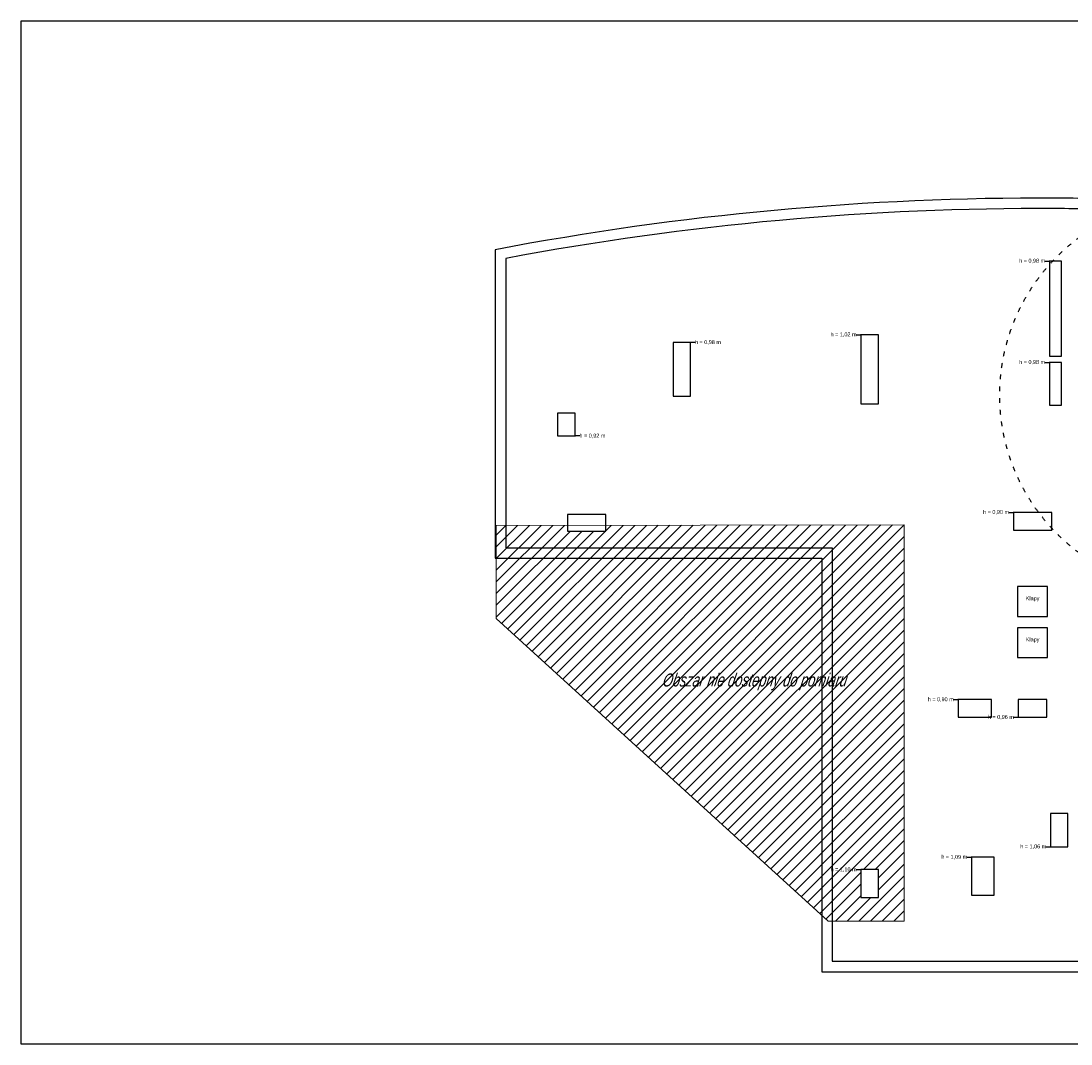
# Model space of a CAD drawing. Header units: millimetres. Extents: x -3034 to 546681, y -100001 to 133386.
# Tile 2 of 173: x 13416 to 53732, y -28429 to 10853. Entities that reach past the tile are written whole.
import ezdxf
from ezdxf import colors
from ezdxf.entities.mleader import LeaderData, LeaderLine
from ezdxf.math import Vec2, Vec3

# ---------------------------------------------------------------- set-up
doc = ezdxf.new("R2010")
doc.units = ezdxf.units.MM
doc.set_wipeout_variables(frame=1)
for name, pattern in [('ACAD_ISO03W100', [150, 60, -90]), ('DDS_LT8', [259.999998, 20, -69.999999, 100, -69.999999]), ('Wipeout_Contour', [1000, 0, -1000])]:
    doc.linetypes.add(name, pattern=pattern)
doc.layers.add('A-niedruk', color=1, linetype='Continuous', plot=False)
for name, color, linetype in [('ELEK CIENKIE', 80, 'Continuous'), ('ELEK ODGROMÓWKA', 214, 'Continuous'), ('ELEK OPIS', 140, 'Continuous'), ('Linia', 252, 'Continuous'), ('Strop', 252, 'Continuous'), ('Słup', 252, 'Continuous'), ('Tekst', 252, 'Continuous')]:
    doc.layers.add(name, color=color, linetype=linetype)
doc.layers.add('PAB - opisy ogólne', color=7, linetype='Continuous', lineweight=18)
doc.layers.add('PAB - widokowe', color=7, linetype='Continuous', lineweight=18)
doc.styles.add('Arial', font='arial.ttf')
doc.styles.add('ROMANS-ITALIC', font='ariali.ttf', dxfattribs={"width": 0.7, "oblique": 12})
doc.styles.add('Times new roman', font='arial.ttf')

# ---------------------------------------------------------------- blocks, each defined once
blk = doc.blocks.new('A$C67C5DD4D')
at = {"layer": 'Strop', "flags": 128}
for points in [[(24212, 29658, 0.006019), (21520, 29704, 0.048415), (0, 27725, 0.000026), (0, 27723), (0, 27204), (0, 24924), (0, 15875), (400, 15875), (12539, 15875), (12539, 2107), (12539, 1566), (12536, 1566), (12536, 0), (14229, 0), (57959, 0)], [(24212, 29658, 0.006019), (21520, 29704, 0.048415), (0, 27725), (0, 15875), (12539, 15875), (12539, 1931), (12536, 1933), (12536, 0), (14229, 0), (57959, 0)], [(24197, 29258, 0.00601), (21518, 29304, 0.047672), (400, 27393), (400, 16275), (12939, 16275), (12939, 2107), (12939, 400), (14229, 400), (57559, 400)]]:
    blk.add_lwpolyline(points, format="xyb", dxfattribs=at)
at = {"layer": 'Tekst', "char_height": 150, "attachment_point": 2, "style": 'Times new roman'}
for s, insert in [('\\A1;{\\fArial|b0|i0|c0|p38;h = 0,98 m}', (20613, 27378)), ('\\A1;{\\fArial|b0|i0|c0|p38;h = 0,98 m}', (8164, 24252)), ('\\A1;{\\fArial|b0|i0|c0|p38;h = 1,02 m}', (13373, 24547)), ('\\A1;{\\fArial|b0|i0|c0|p38;h = 0,98 m}', (20613, 23488)), ('\\A1;{\\fArial|b0|i0|c0|p38;h = 0,92 m}', (3729, 20660)), ('\\A1;{\\fArial|b0|i0|c0|p38;h = 0,90 m}', (19228, 17728)), ('\\A1;{\\fArial|b0|i0|c0|p38;h = 0,90 m}', (17103, 10538)), ('\\A1;{\\fArial|b0|i0|c0|p38;h = 1,06 m}', (20656, 4888)), ('\\A1;{\\fArial|b0|i0|c0|p38;h = 1,09 m}', (17623, 4487)), ('\\A1;{\\fArial|b0|i0|c0|p38;h = 1,10 m}', (13373, 4007))]:
    blk.add_mtext(s, dxfattribs=dict(at, insert=insert))
at = {"color": 254, "linetype": 'Wipeout_Contour', "lineweight": 0, "ltscale": 555619.551258}
blk.add_wipeout([(21279, 23640), (21739, 23640), (21739, 27290), (21279, 27290)], dxfattribs=at).dxf.layer = 'Słup'
at = {"color": 254, "linetype": 'Wipeout_Contour', "lineweight": 0, "ltscale": 580484.181847}
blk.add_wipeout([(14039, 21809), (14709, 21809), (14709, 24459), (14039, 24459)], dxfattribs=at).dxf.layer = 'Słup'
at = {"color": 254, "linetype": 'Wipeout_Contour', "lineweight": 0, "ltscale": 608366.858646}
blk.add_wipeout([(6829, 22104), (7499, 22104), (7499, 24164), (6829, 24164)], dxfattribs=at).dxf.layer = 'Słup'
at = {"color": 254, "linetype": 'Wipeout_Contour', "lineweight": 0, "ltscale": 552357.772809}
blk.add_wipeout([(21279, 21750), (21739, 21750), (21739, 23400), (21279, 23400)], dxfattribs=at).dxf.layer = 'Słup'
at = {"color": 254, "linetype": 'Wipeout_Contour', "lineweight": 0, "ltscale": 623555.621241}
blk.add_wipeout([(2394, 20572), (3064, 20572), (3064, 21442), (2394, 21442)], dxfattribs=at).dxf.layer = 'Słup'
at = {"color": 254, "linetype": 'Wipeout_Contour', "lineweight": 0, "ltscale": 617241.074868}
blk.add_wipeout([(2770, 16922), (4240, 16922), (4240, 17552), (2770, 17552)], dxfattribs=at).dxf.layer = 'Słup'
at = {"color": 254, "linetype": 'Wipeout_Contour', "lineweight": 0, "ltscale": 550464.84245}
blk.add_wipeout([(19894, 16960), (21364, 16960), (21364, 17640), (19894, 17640)], dxfattribs=at).dxf.layer = 'Słup'
at = {"color": 254, "linetype": 'Wipeout_Contour', "lineweight": 0, "ltscale": 547729.303447}
blk.add_wipeout([(20055, 13640), (21205, 13640), (21205, 14790), (20055, 14790)], dxfattribs=at).dxf.layer = 'Słup'
at = {"color": 254, "linetype": 'Wipeout_Contour', "lineweight": 0, "ltscale": 546432.482198}
blk.add_wipeout([(20055, 12060), (21205, 12060), (21205, 13210), (20055, 13210)], dxfattribs=at).dxf.layer = 'Słup'
at = {"color": 254, "linetype": 'Wipeout_Contour', "lineweight": 0, "ltscale": 553243.157529}
blk.add_wipeout([(17769, 9770), (19049, 9770), (19049, 10450), (17769, 10450)], dxfattribs=at).dxf.layer = 'Słup'
at = {"color": 254, "linetype": 'Wipeout_Contour', "lineweight": 0, "ltscale": 544508.781446}
blk.add_wipeout([(20079, 9770), (21179, 9770), (21179, 10450), (20079, 10450)], dxfattribs=at).dxf.layer = 'Słup'
at = {"color": 254, "linetype": 'Wipeout_Contour', "lineweight": 0, "ltscale": 537377.862026}
blk.add_wipeout([(21322, 4800), (21982, 4800), (21982, 6070), (21322, 6070)], dxfattribs=at).dxf.layer = 'Słup'
at = {"color": 254, "linetype": 'Wipeout_Contour', "lineweight": 0, "ltscale": 547995.213454}
blk.add_wipeout([(18289, 2939), (19149, 2939), (19149, 4399), (18289, 4399)], dxfattribs=at).dxf.layer = 'Słup'
at = {"color": 254, "linetype": 'Wipeout_Contour', "lineweight": 0, "ltscale": 565073.83497}
blk.add_wipeout([(14039, 2849), (14709, 2849), (14709, 3919), (14039, 3919)], dxfattribs=at).dxf.layer = 'Słup'
at = {"layer": 'Linia', "linetype": 'Continuous'}
for points in [[(21291, 27290), (21290, 27295), (21287, 27299), (21283, 27302), (21279, 27303), (21274, 27302), (21270, 27299), (21267, 27295), (21266, 27290), (21267, 27285), (21270, 27281), (21274, 27278), (21279, 27278), (21283, 27278), (21287, 27281), (21290, 27285)], [(14051, 24459), (14050, 24464), (14047, 24468), (14043, 24470), (14039, 24471), (14034, 24470), (14030, 24468), (14027, 24464), (14026, 24459), (14027, 24454), (14030, 24450), (14034, 24447), (14039, 24446), (14043, 24447), (14047, 24450), (14050, 24454)], [(7511, 24164), (7510, 24169), (7507, 24173), (7503, 24175), (7499, 24176), (7494, 24175), (7490, 24173), (7487, 24169), (7486, 24164), (7487, 24159), (7490, 24155), (7494, 24152), (7499, 24151), (7503, 24152), (7507, 24155), (7510, 24159)], [(21291, 23400), (21290, 23405), (21287, 23409), (21283, 23412), (21279, 23413), (21274, 23412), (21270, 23409), (21267, 23405), (21266, 23400), (21267, 23395), (21270, 23391), (21274, 23388), (21279, 23388), (21283, 23388), (21287, 23391), (21290, 23395)], [(3076, 20572), (3075, 20577), (3072, 20581), (3068, 20584), (3064, 20585), (3059, 20584), (3055, 20581), (3052, 20577), (3051, 20572), (3052, 20567), (3055, 20563), (3059, 20560), (3064, 20560), (3068, 20560), (3072, 20563), (3075, 20567)], [(19906, 17640), (19905, 17645), (19902, 17649), (19898, 17652), (19894, 17653), (19889, 17652), (19885, 17649), (19882, 17645), (19881, 17640), (19882, 17635), (19885, 17631), (19889, 17628), (19894, 17628), (19898, 17628), (19902, 17631), (19905, 17635)], [(17781, 10450), (17780, 10455), (17777, 10459), (17773, 10462), (17769, 10463), (17764, 10462), (17760, 10459), (17757, 10455), (17756, 10450), (17757, 10445), (17760, 10441), (17764, 10438), (17769, 10438), (17773, 10438), (17777, 10441), (17780, 10445)], [(20091, 9770), (20090, 9775), (20087, 9779), (20083, 9782), (20079, 9783), (20074, 9782), (20070, 9779), (20067, 9775), (20066, 9770), (20067, 9765), (20070, 9761), (20074, 9758), (20079, 9758), (20083, 9758), (20087, 9761), (20090, 9765)], [(21334, 4800), (21333, 4805), (21331, 4809), (21327, 4812), (21322, 4813), (21317, 4812), (21313, 4809), (21310, 4805), (21309, 4800), (21310, 4795), (21313, 4791), (21317, 4788), (21322, 4788), (21327, 4788), (21331, 4791), (21333, 4795)], [(18301, 4399), (18300, 4404), (18297, 4408), (18293, 4410), (18289, 4411), (18284, 4410), (18280, 4408), (18277, 4404), (18276, 4399), (18277, 4394), (18280, 4390), (18284, 4387), (18289, 4386), (18293, 4387), (18297, 4390), (18300, 4394)], [(14051, 3919), (14050, 3924), (14047, 3928), (14043, 3930), (14039, 3931), (14034, 3930), (14030, 3928), (14027, 3924), (14026, 3919), (14027, 3914), (14030, 3910), (14034, 3907), (14039, 3906), (14043, 3907), (14047, 3910), (14050, 3914)]]:
    blk.add_hatch(color=256, dxfattribs=at).paths.add_polyline_path(points)
at = {"layer": 'Linia'}
for p, q in [((21102, 27290), (21266, 27290)), ((13862, 24459), (14026, 24459)), ((7675, 24164), (7511, 24164)), ((21102, 23400), (21266, 23400)), ((3240, 20572), (3076, 20572)), ((19717, 17640), (19881, 17640)), ((17592, 10450), (17756, 10450)), ((19902, 9770), (20066, 9770)), ((21145, 4800), (21309, 4800)), ((18112, 4399), (18276, 4399)), ((13862, 3919), (14026, 3919))]:
    blk.add_line(p, q, dxfattribs=at)
for centre in [(21279, 27290), (14039, 24459), (7499, 24164), (21279, 23400), (3064, 20572), (19894, 17640), (17769, 10450), (20079, 9770), (21322, 4800), (18289, 4399), (14039, 3919)]:
    blk.add_circle(centre, 12.5, dxfattribs=at)
at = {"layer": 'Słup'}
for p, q in [((21739, 27290), (21279, 27290)), ((21279, 27290), (21279, 23640)), ((21739, 23640), (21739, 27290)), ((14709, 24459), (14039, 24459)), ((14039, 24459), (14039, 21809)), ((14709, 21809), (14709, 24459)), ((7499, 24164), (6829, 24164)), ((6829, 24164), (6829, 22104)), ((7499, 22104), (7499, 24164)), ((21279, 23640), (21739, 23640)), ((21739, 23400), (21279, 23400)), ((21279, 23400), (21279, 21750)), ((21739, 21750), (21739, 23400)), ((6829, 22104), (7499, 22104)), ((14039, 21809), (14709, 21809)), ((3064, 21442), (2394, 21442)), ((2394, 21442), (2394, 20572)), ((3064, 20572), (3064, 21442)), ((21279, 21750), (21739, 21750)), ((2394, 20572), (3064, 20572)), ((4240, 17552), (2770, 17552)), ((2770, 17552), (2770, 16922)), ((4240, 16922), (4240, 17552)), ((21364, 17640), (19894, 17640)), ((19894, 17640), (19894, 16960)), ((21364, 16960), (21364, 17640)), ((19894, 16960), (21364, 16960)), ((2770, 16922), (4240, 16922)), ((21205, 14790), (20055, 14790)), ((20055, 14790), (20055, 13640)), ((21205, 13640), (21205, 14790)), ((20055, 13640), (21205, 13640)), ((21205, 13210), (20055, 13210)), ((20055, 13210), (20055, 12060)), ((21205, 12060), (21205, 13210)), ((20055, 12060), (21205, 12060)), ((19049, 10450), (17769, 10450)), ((17769, 10450), (17769, 9770)), ((19049, 9770), (19049, 10450)), ((21179, 10450), (20079, 10450)), ((20079, 10450), (20079, 9770)), ((21179, 9770), (21179, 10450)), ((17769, 9770), (19049, 9770)), ((20079, 9770), (21179, 9770)), ((21982, 6070), (21322, 6070)), ((21322, 6070), (21322, 4800)), ((21982, 4800), (21982, 6070)), ((21322, 4800), (21982, 4800)), ((19149, 4399), (18289, 4399)), ((18289, 4399), (18289, 2939)), ((19149, 2939), (19149, 4399)), ((14709, 3919), (14039, 3919)), ((14039, 3919), (14039, 2849)), ((14709, 2849), (14709, 3919)), ((14039, 2849), (14709, 2849)), ((18289, 2939), (19149, 2939))]:
    blk.add_line(p, q, dxfattribs=at)
at = {"layer": 'Tekst', "char_height": 150, "attachment_point": 2, "style": 'Times new roman'}
for s, insert in [('\\A1;{\\fArial|b0|i0|c0|p38;Klapy}', (20630, 14416)), ('\\A1;{\\fArial|b0|i0|c0|p38;Klapy}', (20630, 12836)), ('\\A1;{\\fArial|b0|i0|c0|p38;h = 0,96 m}', (19413, 9858))]:
    blk.add_mtext(s, dxfattribs=dict(at, insert=insert))
blk = doc.blocks.new('iglica')
at = {"layer": 'ELEK ODGROMÓWKA'}
blk.add_hatch(color=256, dxfattribs=at).paths.add_polyline_path([(1043.6, -4064.3, 1), (1039.1, -4064.3, 1)])
for p, q in [((1041.3, -4064.3), (1075.2, -4003.1)), ((1075.2, -4003.1), (1059, -4015.3)), ((1075.2, -4003.1), (1073.4, -4023.2))]:
    blk.add_line(p, q, dxfattribs=at)
for radius in [11.2, 2.25]:
    blk.add_circle((1041.3, -4064.3), radius, dxfattribs=at)
blk = doc.blocks.new('podstawa betonowa pojedyncza')
at = {"layer": 'ELEK ODGROMÓWKA', "color": 7}
for radius in [25, 5]:
    blk.add_circle((5467.7, -1010.5), radius, dxfattribs=at)
blk = doc.blocks.new('spód iglica')
at = {"layer": 'ELEK ODGROMÓWKA', "color": 7, "linetype": 'DDS_LT8'}
for p in [(-10292.7, 36525.1), (-10041.6, 36525.1), (-10167.2, 36307.6)]:
    blk.add_line(p, (-10167.2, 36452.6), dxfattribs=at)
at = {"layer": 'ELEK ODGROMÓWKA', "color": 7}
for p, q in [((-10244.4, 36491.4), (-10186.4, 36457.9)), ((-10239.4, 36500.1), (-10181.4, 36466.6)), ((-10094.9, 36500.1), (-10152.9, 36466.6)), ((-10089.9, 36491.4), (-10147.9, 36457.9)), ((-10172.2, 36366.3), (-10172.2, 36433.2)), ((-10162.2, 36366.3), (-10162.2, 36433.2))]:
    blk.add_line(p, q, dxfattribs=at)
at = {"layer": 'ELEK ODGROMÓWKA', "color": 7, "linetype": 'DDS_LT8'}
blk.add_circle((-10167.2, 36452.6), 145, dxfattribs=at)
at = {"layer": 'ELEK ODGROMÓWKA', "color": 7}
for centre, radius in [((-10249.4, 36500.1), 50), ((-10084.9, 36500.1), 50), ((-10249.4, 36500.1), 10), ((-10167.2, 36452.6), 20), ((-10084.9, 36500.1), 10), ((-10167.2, 36357.6), 50), ((-10167.2, 36357.6), 10)]:
    blk.add_circle(centre, radius, dxfattribs=at)
blk = doc.blocks.new('iglice')
at = {"layer": 'ELEK ODGROMÓWKA'}
h = blk.add_hatch(color=256, dxfattribs=at)
h.dxf.hatch_style = 1
h.paths.add_polyline_path([(-52757, 19060, -1), (-52844, 19060, -1)])
h = blk.add_hatch(color=256, dxfattribs=at)
h.dxf.hatch_style = 1
h.paths.add_polyline_path([(-52757, 18793, -1), (-52844, 18793, -1)])
h = blk.add_hatch(color=256, dxfattribs=at)
h.dxf.hatch_style = 1
h.paths.add_polyline_path([(-36371, 15794, -1), (-36458, 15794, -1)])
h = blk.add_hatch(color=256, dxfattribs=at)
h.dxf.hatch_style = 1
h.paths.add_polyline_path([(-36371, 15527, -1), (-36458, 15527, -1)])
h = blk.add_hatch(color=256, dxfattribs=at)
h.dxf.hatch_style = 1
h.paths.add_polyline_path([(-5664, 9260, 1), (-5751, 9260, 1)])
h = blk.add_hatch(color=256, dxfattribs=at)
h.dxf.hatch_style = 1
h.paths.add_polyline_path([(-5664, 8993, 1), (-5751, 8993, 1)])
h = blk.add_hatch(color=256, dxfattribs=at)
h.dxf.hatch_style = 1
h.paths.add_polyline_path([(-27772, 7464, -1), (-27859, 7464, -1)])
h = blk.add_hatch(color=256, dxfattribs=at)
h.dxf.hatch_style = 1
h.paths.add_polyline_path([(-27772, 7197, -1), (-27859, 7197, -1)])
at = {"layer": 'ELEK CIENKIE', "color": 232, "linetype": 'ACAD_ISO03W100', "ltscale": 3}
for centre in [(-52800, 20729), (-36415, 17463), (-27814, 9135)]:
    blk.add_circle(centre, 7540, dxfattribs=at)
at = {"layer": 'ELEK CIENKIE', "color": 80, "linetype": 'ACAD_ISO03W100', "ltscale": 3}
blk.add_circle((-5706, 7323), 4350, dxfattribs=at)
at = {"layer": 'ELEK ODGROMÓWKA'}
for p, q in [((-52800, 20729), (-52800, 19060)), ((-36415, 17463), (-36415, 15794)), ((-27814, 9135), (-27814, 7466)), ((-5706, 7323), (-5706, 8992))]:
    blk.add_line(p, q, dxfattribs=at)
for centre in [(-52800, 19060), (-52800, 18793), (-36415, 15794), (-36415, 15527), (-5708, 9260), (-5708, 8993), (-27815, 7464), (-27815, 7197)]:
    blk.add_circle(centre, 43.4, dxfattribs=at)
at = {"layer": 'ELEK ODGROMÓWKA', "ltscale": 0.5}
for centre in [(-52898, 18928), (-36512, 15662), (-5805, 9125), (-27913, 7333)]:
    blk.add_arc(centre, 166, 306.5451, 53.4549, dxfattribs=at)
at = {"layer": 'ELEK ODGROMÓWKA'}
for name, p, xscale, yscale, zscale in [('spód iglica', (-1965, -161534), 5, 5, 5), ('spód iglica', (14421, -164800), 5, 5, 5), ('spód iglica', (23022, -173128), 5, 5, 5), ('podstawa betonowa pojedyncza', (-60383, 17427), 10, 10, 10)]:
    blk.add_blockref(name, p, dxfattribs=dict(at, xscale=xscale, yscale=yscale, zscale=zscale))
at = {"layer": 'ELEK ODGROMÓWKA', "ltscale": 0.2, "xscale": 10, "yscale": 10, "zscale": 10}
for p in [(-63214, 61372), (-46828, 58106), (-38227, 49778), (-16120, 47965)]:
    blk.add_blockref('iglica', p, dxfattribs=at)
at = {"layer": 'ELEK OPIS', "style": 'Arial', "width": 0.9}
for s, p in [('5m', (-52351, 21254)), ('5m', (-35966, 17988)), ('5m', (-27365, 9661)), ('4m', (-5368, 7523))]:
    blk.add_text(s, height=200, dxfattribs=at).set_placement(p)

msp = doc.modelspace()

# ---------------------------------------------------------------- hatches: boundary and pattern name
at = {"layer": 'PAB - widokowe'}
h = msp.add_hatch(dxfattribs=at)
h.set_pattern_fill('ANSI31', color=256, scale=100)
h.set_pattern_definition([(45, (31665.94, -23707.9), (-224.5064, 224.5064), [])])
h.paths.add_polyline_path([(31665.94, -12094.184), (31665.94, -8522.139), (47325.94, -8497.942), (47325.94, -23707.903), (44403.033, -23707.903)])

# ---------------------------------------------------------------- next in the draw order: block references
msp.add_blockref('A$C67C5DD4D', (31627.445, -25653.943))

# ---------------------------------------------------------------- next in the draw order: linework, layer by layer
at = {"layer": 'A-niedruk'}
msp.add_lwpolyline([(13415.502, 10853.067), (128047.181, 10853.067), (128047.181, -28429.252), (13415.502, -28429.252)], close=True, dxfattribs=at)
at = {"layer": 'PAB - widokowe'}
msp.add_lwpolyline([(31665.94, -12094.184), (31665.94, -8522.139), (47325.94, -8497.942), (47325.94, -23707.903), (44403.033, -23707.903)], close=True, dxfattribs=at)

# ---------------------------------------------------------------- next in the draw order: block references
at = {"layer": 'ELEK ODGROMÓWKA'}
msp.add_blockref('iglice', (111335.99, -24243.943), dxfattribs=at)

# ---------------------------------------------------------------- next in the draw order: leaders
at = {"layer": 'PAB - opisy ogólne'}
ml = msp.add_multileader_mtext('Standard', dxfattribs=at)
ml.set_content('Obszar nie dostepny do pomiaru', color=256, style='ROMANS-ITALIC')
ml.set_leader_properties()
ml.build(insert=Vec2(0, 0))
ml.multileader.update_dxf_attribs({"leader_type": 0, "has_text_frame": 1, "text_right_attachment_type": 5, "dogleg_length": 20, "arrow_head_size": 150})
ctx = ml.context
ctx.base_point, ctx.char_height, ctx.arrow_head_size, ctx.landing_gap_size, ctx.plane_origin = Vec3(37912.472, -14524.812), 500, 150, 50, Vec3(36405.847, -18308.033)
ctx.right_attachment, ctx.text_align_type = 5, 2
notes = []
notes.append((ctx, [(1, (1, 1, 0), (37712.472, -14524.812), (1, 0), 200, [(0, [(37270.014, -14059.595)], 0, [])])]))
ctx.mtext.insert, ctx.mtext.alignment, ctx.mtext.line_spacing_factor, ctx.mtext.flow_direction = Vec3(45096.152, -14201.313), 3, 0.8, 5
for ctx, leaders in notes:
    for number, flags, end, landing, length, lines in leaders:
        leader = LeaderData()
        leader.index, (leader.has_last_leader_line, leader.has_dogleg_vector, leader.attachment_direction) = number, flags
        leader.last_leader_point, leader.dogleg_vector, leader.dogleg_length = Vec3(end), Vec3(landing), length
        for number, points, colour, breaks in lines:
            line = LeaderLine()
            line.index, line.vertices, line.color, line.breaks = number, Vec3.list(points), colors.encode_raw_color(colour), breaks
            leader.lines.append(line)
        ctx.leaders.append(leader)

doc.saveas('drawing.dxf')
